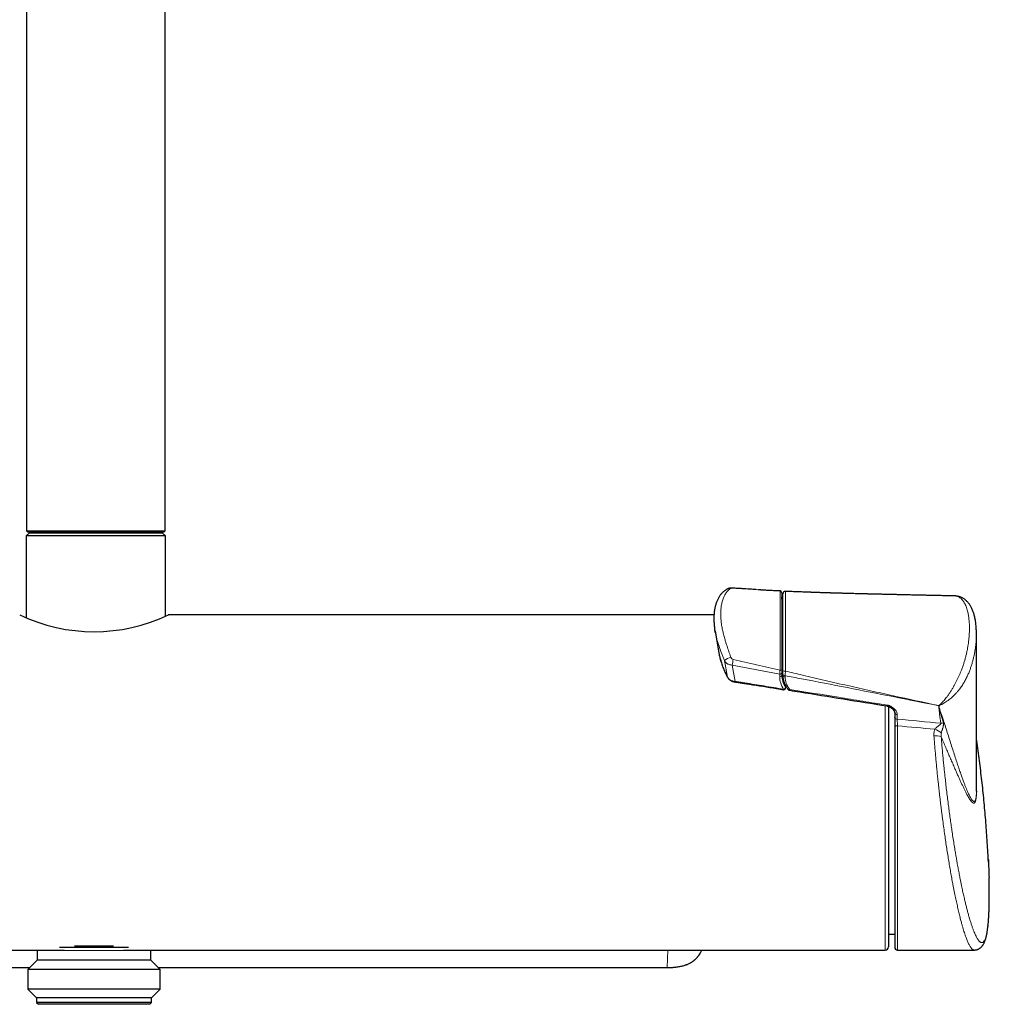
# Model space of a CAD drawing. Header units: millimetres. Extents: x 8 to 2230, y 12 to 2204.
# Tile 23 of 162: x 1098 to 1252, y 969 to 1125. Entities that reach past the tile are written whole.
import ezdxf

# ---------------------------------------------------------------- set-up
doc = ezdxf.new("R2010")
doc.units = ezdxf.units.MM

msp = doc.modelspace()

# ---------------------------------------------------------------- linework, layer by layer
at = {"color": 7, "linetype": 'Continuous', "lineweight": 30}
for p, q in [((1099.48, 1591.84), (1099.48, 1043.83)), ((1121.38, 1043.83), (1121.38, 1591.84)), ((1099.93, 1043.53), (1099.43, 1043.03)), ((1099.48, 1043.83), (1099.68, 1043.63)), ((1099.48, 1043.83), (1110.43, 1043.83)), ((1121.18, 1043.63), (1099.68, 1043.63)), ((1099.93, 1043.53), (1120.93, 1043.53)), ((1102.78, 1043.63), (1102.78, 1043.53)), ((1110.43, 1043.83), (1121.38, 1043.83)), ((1118.08, 1043.53), (1118.08, 1043.63)), ((1121.43, 1043.03), (1120.93, 1043.53)), ((1121.18, 1043.63), (1121.38, 1043.83)), ((1099.43, 1043.03), (1099.43, 1030.08)), ((1121.43, 1043.03), (1099.43, 1043.03)), ((1121.43, 1030.32), (1121.43, 1043.03)), ((1215.54, 1034.48), (1215.23, 1034.5)), ((1215.54, 1034.48), (1215.27, 1034.5)), ((1219.48, 1034.25), (1219.48, 1034.25)), ((1246.21, 1033.53), (1246.2, 1033.53)), ((1208.18, 1030.52), (1121.89, 1030.52)), ((1208.34, 1028.03), (1208.96, 1024.46)), ((1249.67, 1002.67), (1249.67, 1027.56)), ((1218.91, 1021.37), (1218.91, 1021)), ((1219.06, 1021), (1219.06, 1021.19)), ((1235.75, 1016.08), (1235.75, 978.02)), ((1236.75, 1015.1), (1236.75, 1015.08)), ((1236.75, 1015.1), (1236.75, 1014.35)), ((1236.75, 1012.83), (1236.75, 977.97)), ((1249.67, 1002.67), (1249.67, 1002.5)), ((1235.75, 980.05), (1236.75, 980.05)), ((1113.24, 978.14), (1107.05, 978.14)), ((985.05, 977.52), (1105.47, 977.52)), ((1101.14, 977.52), (1101.15, 977.44)), ((1101.15, 977.44), (1101.15, 975.94)), ((1115.62, 977.94), (1104.67, 977.94)), ((1114.82, 977.52), (1235.25, 977.52)), ((1119.15, 977.44), (1119.15, 977.52)), ((1119.15, 975.94), (1119.15, 977.44)), ((1237.2, 977.52), (1249.33, 977.52)), ((1101.15, 975.94), (1099.67, 974.46)), ((1119.15, 975.94), (1101.15, 975.94)), ((1120.62, 974.46), (1119.15, 975.94)), ((1019.49, 974.75), (1099.96, 974.75)), ((1099.67, 974.46), (1099.67, 971.32)), ((1120.62, 974.46), (1099.67, 974.46)), ((1120.33, 974.75), (1200.8, 974.75)), ((1120.62, 971.32), (1120.62, 974.46)), ((1099.67, 971.32), (1101.05, 969.94)), ((1120.62, 971.32), (1099.67, 971.32)), ((1119.25, 969.94), (1120.62, 971.32)), ((1101.05, 969.94), (1101.05, 969.24)), ((1119.25, 969.94), (1101.05, 969.94)), ((1101.05, 969.24), (1101.35, 968.94)), ((1119.25, 969.24), (1101.05, 969.24)), ((1118.95, 968.94), (1101.35, 968.94)), ((1118.95, 968.94), (1119.25, 969.24)), ((1119.25, 969.24), (1119.25, 969.94))]:
    msp.add_line(p, q, dxfattribs=at)
at = {"color": 252, "linetype": 'Continuous', "lineweight": 0}
for p, q in [((1210.32, 1020.69), (1209.82, 1023.3)), ((1218.58, 1021.16), (1211.03, 1022.6)), ((1211.03, 1022.6), (1211.53, 1020)), ((1218.58, 1020.79), (1218.58, 1021.16)), ((1219.43, 1020.91), (1219.43, 1020.72)), ((1219.49, 1019.09), (1219.44, 1019.46)), ((1235.25, 977.52), (1235.25, 1016.18)), ((1243.73, 1016.15), (1243.73, 1015.91)), ((1243.77, 1015.9), (1243.77, 1016.15)), ((1237.16, 1014.78), (1237.16, 1014.03)), ((1237.2, 1012.98), (1237.2, 977.52)), ((1119.15, 977.44), (1101.15, 977.44)), ((1200.8, 974.76), (1200.86, 977.52)), ((1019.49, 974.76), (1099.96, 974.76)), ((1120.33, 974.76), (1200.8, 974.76)), ((1200.8, 974.76), (1200.8, 974.76))]:
    msp.add_line(p, q, dxfattribs=at)
at = {"color": 252, "linetype": 'Continuous', "lineweight": 0, "flags": 128}
for points in [[(1211.18, 1034.77), (1211.19, 1034.76), (1211.21, 1034.75)], [(1210.32, 1020.69), (1210.33, 1020.65), (1210.33, 1020.65)], [(1219.49, 1019.09), (1219.51, 1019.06), (1219.52, 1019.04)], [(1236.75, 1012.83), (1236.75, 1012.86), (1236.78, 1012.89), (1236.82, 1012.91), (1236.88, 1012.94), (1236.95, 1012.96), (1237.02, 1012.97), (1237.11, 1012.98), (1237.2, 1012.98)]]:
    msp.add_lwpolyline(points, dxfattribs=at)
at = {"color": 252, "linetype": 'Continuous', "lineweight": 0}
for centre, radius, start, end in [((1210.68, 1033.86), 0.862, 79.5142, 115.4552), ((1219.07, 1029.98), 0.168, 190.17, 266.265), ((1219.07, 1028.07), 0.168, 190.17, 266.265), ((1211.52, 1021.41), 2.54, 105.4481, 131.9436), ((1198.44, 1025.68), 12.97, 346.2363, 350.2181), ((1219.07, 1024.3), 0.165, 92.3672, 167.6562), ((1219.08, 1024.18), 0.171, 95.4823, 169.8778), ((1222.15, 1024.34), 3.24, 182.2054, 197.5336), ((1218.69, 1022.49), 0.706, 264.4412, 287.9414), ((1219.37, 1022.5), 0.876, 249.2123, 276.9088), ((1209.56, 1020.25), 1.98, 350.4504, 352.9718), ((1218.64, 1021.43), 0.276, 258.2341, 347.6098), ((1218.64, 1021.06), 0.276, 258.2341, 347.6098), ((1219.4, 1021.26), 0.345, 190.4211, 274.2258), ((1219.4, 1021.07), 0.345, 190.4211, 274.2258), ((1218.9, 1018.82), 0.296, 337.2256, 354.241), ((1219.11, 1019.17), 0.386, 281.8918, 348.4584), ((1220.04, 1018.96), 0.247, 226.9355, 297.4589), ((1237.98, 1017.76), 5.97, 344.4118, 344.6211), ((1243.84, 1017.84), 1.69, 266.4309, 267.6767), ((1243.84, 1017.59), 1.69, 266.4309, 267.6767), ((1244.71, 1017.44), 1.59, 232.7545, 234.1367), ((1237.13, 1015.18), 0.395, 193.9177, 273.8013), ((1237.13, 1014.42), 0.388, 190.4211, 274.2258), ((1242.3, 1009.89), 2.69, 47.1312, 72.7051), ((1244.05, 1015.11), 1.71, 270.4148, 283.5442), ((1243.28, 1009.5), 1.92, 64.3873, 99.8032)]:
    msp.add_arc(centre, radius, start, end, dxfattribs=at)
at = {"color": 7, "linetype": 'Continuous', "lineweight": 30}
for centre, radius, start, end in [((1218.61, 1034.01), 0.3, 360, 87.1158), ((1219.46, 1033.86), 0.4, 87.3245, 179.9889), ((1110.15, 1055.26), 27.39, 244.5968, 295.3994), ((1219.11, 1030.74), 0.2, 180, 256.626), ((1219.22, 1019), 0.3, 260.8048, 270), ((1219.22, 1019), 0.3, 270, 8.3072), ((1235.25, 978.02), 0.5, 270, 0), ((1237.2, 977.97), 0.45, 180, 270)]:
    msp.add_arc(centre, radius, start, end, dxfattribs=at)
at = {"color": 252, "linetype": 'Continuous', "lineweight": 0}
for centre, major_axis, ratio, start_param, end_param in [((1225.21, 1033.8), (6.27, 0.81), 0.701168, 3.050961, 3.26885), ((1225.18, 1020.37), (6.58, -0.81), 0.701687, 3.228252, 3.661837), ((1225.21, 1020.59), (6.27, -0.81), 0.701168, 3.232224, 3.665809), ((1224.97, 1020.38), (5.52, -0.68), 0.701687, 3.228252, 3.745045), ((1104.37, 1004.73), (311.72, -19.52), 0.062137, 1.110027, 1.134651), ((1104.28, 1004.02), (311.72, -18.81), 0.059895, 1.112871, 1.133921)]:
    msp.add_ellipse(centre, major_axis=major_axis, ratio=ratio, start_param=start_param, end_param=end_param, dxfattribs=at)
at = {"color": 7, "linetype": 'Continuous', "lineweight": 30}
for points, knots in [([(1210.31, 1034.64), (1210.31, 1034.64), (1210.28, 1034.62), (1210.21, 1034.58), (1210.08, 1034.51), (1209.93, 1034.41), (1209.78, 1034.3), (1209.64, 1034.18), (1209.5, 1034.04), (1209.36, 1033.89), (1209.23, 1033.73), (1209.1, 1033.56), (1208.98, 1033.37), (1208.87, 1033.17), (1208.76, 1032.96), (1208.66, 1032.74), (1208.57, 1032.52), (1208.49, 1032.28), (1208.42, 1032.03), (1208.35, 1031.77), (1208.29, 1031.5), (1208.25, 1031.23), (1208.21, 1030.94), (1208.18, 1030.65), (1208.17, 1030.36), (1208.16, 1030.06), (1208.16, 1029.75), (1208.17, 1029.44), (1208.2, 1029.12), (1208.23, 1028.79), (1208.26, 1028.51), (1208.29, 1028.32), (1208.3, 1028.25)], [0, 0, 0, 0, 0.001198, 0.014041, 0.042541, 0.071418, 0.100994, 0.131321, 0.162461, 0.194235, 0.226766, 0.26025, 0.294585, 0.329642, 0.365279, 0.401345, 0.437688, 0.474164, 0.510839, 0.548563, 0.586694, 0.625118, 0.663724, 0.702407, 0.741045, 0.779537, 0.81794, 0.857204, 0.896448, 0.935631, 0.974716, 1, 1, 1, 1]), ([(1211.18, 1034.77), (1211.17, 1034.77), (1211.12, 1034.77), (1211.03, 1034.77), (1210.93, 1034.77), (1210.81, 1034.77), (1210.69, 1034.75), (1210.57, 1034.73), (1210.47, 1034.7), (1210.38, 1034.67), (1210.33, 1034.64), (1210.31, 1034.64)], [0, 0, 0, 0, 0.052641, 0.156922, 0.27119, 0.401023, 0.556896, 0.692625, 0.813259, 0.928209, 1, 1, 1, 1]), ([(1214.81, 1034.53), (1214.5, 1034.55), (1213.29, 1034.63), (1212.07, 1034.71), (1211.18, 1034.76)], [0, 0, 0, 0, 0.262524, 1, 1, 1, 1]), ([(1218.62, 1034.31), (1218.5, 1034.31), (1218.22, 1034.32), (1217.8, 1034.35), (1217.38, 1034.37), (1217.01, 1034.39), (1216.69, 1034.4), (1216.4, 1034.42), (1216.17, 1034.43), (1215.99, 1034.44), (1215.84, 1034.45), (1215.71, 1034.46), (1215.59, 1034.47), (1215.47, 1034.48), (1215.36, 1034.49), (1215.3, 1034.5), (1215.27, 1034.5)], [0, 0, 0, 0, 0.111703, 0.245151, 0.365635, 0.473278, 0.568187, 0.650461, 0.720186, 0.770957, 0.812218, 0.847961, 0.88373, 0.921248, 0.961968, 1, 1, 1, 1]), ([(1246.19, 1033.53), (1246.18, 1033.53), (1246.13, 1033.53), (1246.05, 1033.54), (1245.91, 1033.54), (1245.72, 1033.54), (1245.47, 1033.55), (1245.17, 1033.55), (1244.84, 1033.56), (1244.48, 1033.57), (1244.12, 1033.57), (1243.77, 1033.58), (1243.4, 1033.59), (1243.02, 1033.6), (1242.62, 1033.61), (1242.23, 1033.61), (1241.87, 1033.62), (1241.54, 1033.63), (1241.25, 1033.63), (1241, 1033.64), (1240.79, 1033.64), (1240.59, 1033.65), (1240.39, 1033.65), (1240.16, 1033.66), (1239.89, 1033.66), (1239.56, 1033.67), (1239.21, 1033.68), (1238.85, 1033.69), (1238.49, 1033.69), (1238.15, 1033.7), (1237.85, 1033.71), (1237.58, 1033.71), (1237.31, 1033.72), (1237.04, 1033.73), (1236.79, 1033.73), (1236.58, 1033.74), (1236.4, 1033.74), (1236.27, 1033.74), (1236.15, 1033.75), (1236.04, 1033.75), (1235.93, 1033.75), (1235.8, 1033.76), (1235.62, 1033.76), (1235.39, 1033.77), (1235.14, 1033.77), (1234.88, 1033.78), (1234.53, 1033.79), (1234.12, 1033.8), (1233.7, 1033.81), (1233.37, 1033.81), (1233.15, 1033.82), (1232.96, 1033.82), (1232.81, 1033.83), (1232.71, 1033.83), (1232.62, 1033.83), (1232.52, 1033.83), (1232.39, 1033.84), (1232.23, 1033.84), (1231.98, 1033.85), (1231.64, 1033.86), (1231.19, 1033.87), (1230.73, 1033.88), (1230.28, 1033.89), (1229.85, 1033.9), (1229.45, 1033.91), (1229.06, 1033.93), (1228.73, 1033.93), (1228.46, 1033.94), (1228.24, 1033.95), (1228.01, 1033.96), (1227.79, 1033.96), (1227.59, 1033.97), (1227.43, 1033.97), (1227.31, 1033.98), (1227.22, 1033.98), (1227.13, 1033.98), (1227, 1033.98), (1226.85, 1033.99), (1226.67, 1033.99), (1226.42, 1034), (1226.09, 1034.01), (1225.73, 1034.02), (1225.38, 1034.03), (1225.06, 1034.04), (1224.75, 1034.05), (1224.48, 1034.06), (1224.24, 1034.07), (1224.03, 1034.08), (1223.86, 1034.08), (1223.71, 1034.09), (1223.58, 1034.09), (1223.46, 1034.1), (1223.32, 1034.1), (1223.15, 1034.11), (1222.93, 1034.12), (1222.67, 1034.13), (1222.37, 1034.14), (1222.02, 1034.15), (1221.64, 1034.17), (1221.22, 1034.18), (1220.76, 1034.2), (1220.26, 1034.22), (1219.83, 1034.24), (1219.57, 1034.25), (1219.48, 1034.26)], [0, 0, 0, 0, 0.001661, 0.005205, 0.009136, 0.017347, 0.026856, 0.037663, 0.050679, 0.064295, 0.077701, 0.090896, 0.103881, 0.119152, 0.134122, 0.148791, 0.162787, 0.175245, 0.185952, 0.195147, 0.202975, 0.210157, 0.217004, 0.225618, 0.236008, 0.248172, 0.261747, 0.275425, 0.289086, 0.30273, 0.312906, 0.323072, 0.333228, 0.343374, 0.352977, 0.361459, 0.367339, 0.37253, 0.377031, 0.380843, 0.384381, 0.388949, 0.395914, 0.404495, 0.41442, 0.424377, 0.434196, 0.453076, 0.47142, 0.481171, 0.48967, 0.496678, 0.502196, 0.506226, 0.508716, 0.51229, 0.517141, 0.523242, 0.52987, 0.54544, 0.562077, 0.579724, 0.596948, 0.613088, 0.628149, 0.642208, 0.656693, 0.664671, 0.672916, 0.681426, 0.690109, 0.697795, 0.704136, 0.707748, 0.710741, 0.714225, 0.718784, 0.724417, 0.73112, 0.738889, 0.753486, 0.76712, 0.779796, 0.792318, 0.80375, 0.814063, 0.823032, 0.83062, 0.837167, 0.84241, 0.847778, 0.851329, 0.856283, 0.862772, 0.870787, 0.880509, 0.891793, 0.904625, 0.91899, 0.93487, 0.95192, 0.97039, 0.990255, 1, 1, 1, 1]), ([(1218.91, 1034), (1218.91, 1034), (1218.91, 1034), (1218.91, 1033.97), (1218.91, 1033.91), (1218.91, 1033.8), (1218.91, 1033.65), (1218.91, 1033.46), (1218.91, 1033.25), (1218.91, 1032.97), (1218.91, 1032.61), (1218.91, 1032.16), (1218.91, 1031.68), (1218.91, 1031.13), (1218.91, 1030.52), (1218.91, 1029.83), (1218.91, 1029.16), (1218.91, 1028.53), (1218.91, 1027.93), (1218.91, 1027.32), (1218.91, 1026.73), (1218.91, 1026.17), (1218.91, 1025.63), (1218.91, 1025.08), (1218.91, 1024.52), (1218.91, 1023.96), (1218.91, 1023.42), (1218.91, 1022.88), (1218.91, 1022.35), (1218.91, 1021.99), (1218.91, 1021.81)], [0, 0, 0, 0, 0.013452, 0.036325, 0.059143, 0.088159, 0.117257, 0.146424, 0.175596, 0.204675, 0.249311, 0.294013, 0.338745, 0.383421, 0.438082, 0.492774, 0.547438, 0.589366, 0.631332, 0.673283, 0.715193, 0.748469, 0.781848, 0.815217, 0.848508, 0.88171, 0.911236, 0.940878, 0.9705, 1, 1, 1, 1]), ([(1219.06, 1032.44), (1219.05, 1032.5), (1219.01, 1032.62), (1218.97, 1032.81), (1218.93, 1033), (1218.91, 1033.18), (1218.91, 1033.32), (1218.91, 1033.38), (1218.91, 1033.39)], [0, 0, 0, 0, 0.186546, 0.386823, 0.58741, 0.788187, 0.978272, 1, 1, 1, 1]), ([(1219.06, 1021.68), (1219.06, 1021.81), (1219.06, 1022.06), (1219.06, 1022.45), (1219.06, 1022.84), (1219.06, 1023.23), (1219.06, 1023.61), (1219.06, 1024.06), (1219.06, 1024.55), (1219.06, 1025.09), (1219.06, 1025.62), (1219.06, 1026.19), (1219.06, 1026.8), (1219.06, 1027.44), (1219.06, 1028.06), (1219.06, 1028.66), (1219.06, 1029.24), (1219.06, 1029.8), (1219.06, 1030.35), (1219.06, 1030.87), (1219.06, 1031.37), (1219.06, 1031.84), (1219.06, 1032.29), (1219.06, 1032.66), (1219.06, 1032.97), (1219.06, 1033.23), (1219.06, 1033.45), (1219.06, 1033.61), (1219.06, 1033.72), (1219.06, 1033.79), (1219.06, 1033.84), (1219.06, 1033.86), (1219.06, 1033.85), (1219.06, 1033.85)], [0, 0, 0, 0, 0.021597, 0.0432, 0.064804, 0.086403, 0.108008, 0.12962, 0.162034, 0.19446, 0.226884, 0.259315, 0.302555, 0.345809, 0.389073, 0.432325, 0.475581, 0.518846, 0.562113, 0.605371, 0.648623, 0.691885, 0.735137, 0.778379, 0.810811, 0.843235, 0.87566, 0.908074, 0.929687, 0.951292, 0.972891, 0.994494, 1, 1, 1, 1]), ([(1249.67, 1027.75), (1249.67, 1027.78), (1249.67, 1027.95), (1249.66, 1028.24), (1249.64, 1028.62), (1249.61, 1028.99), (1249.56, 1029.34), (1249.51, 1029.68), (1249.45, 1030), (1249.38, 1030.32), (1249.3, 1030.61), (1249.21, 1030.89), (1249.12, 1031.14), (1249.02, 1031.39), (1248.91, 1031.63), (1248.8, 1031.84), (1248.69, 1032.03), (1248.57, 1032.2), (1248.45, 1032.37), (1248.32, 1032.52), (1248.18, 1032.67), (1248.03, 1032.81), (1247.88, 1032.94), (1247.72, 1033.06), (1247.55, 1033.16), (1247.39, 1033.25), (1247.21, 1033.33), (1247.04, 1033.39), (1246.86, 1033.44), (1246.67, 1033.49), (1246.5, 1033.51), (1246.36, 1033.53), (1246.27, 1033.53), (1246.24, 1033.53)], [0, 0, 0, 0, 0.014213, 0.063306, 0.112299, 0.160263, 0.207277, 0.253414, 0.298739, 0.343309, 0.387218, 0.425813, 0.462738, 0.502076, 0.539717, 0.572089, 0.602989, 0.63254, 0.660859, 0.688066, 0.717208, 0.745213, 0.77218, 0.798391, 0.823966, 0.848992, 0.873567, 0.897788, 0.921744, 0.945521, 0.969201, 0.988289, 1, 1, 1, 1]), ([(1208.4, 1027.71), (1208.39, 1027.78), (1208.35, 1027.96), (1208.32, 1028.14), (1208.31, 1028.24)], [0, 0, 0, 0, 0.377201, 1, 1, 1, 1]), ([(1249.67, 1027.28), (1249.67, 1027.35), (1249.68, 1027.5), (1249.67, 1027.65), (1249.67, 1027.74)], [0, 0, 0, 0, 0.423141, 1, 1, 1, 1]), ([(1208.97, 1024.46), (1208.98, 1024.4), (1209.01, 1024.17), (1209.07, 1023.93), (1209.12, 1023.75)], [0, 0, 0, 0, 0.240402, 1, 1, 1, 1]), ([(1209.12, 1023.74), (1209.12, 1023.71), (1209.16, 1023.56), (1209.24, 1023.29), (1209.34, 1022.93), (1209.47, 1022.58), (1209.6, 1022.22), (1209.75, 1021.86), (1209.91, 1021.49), (1210.09, 1021.12), (1210.23, 1020.84), (1210.32, 1020.68), (1210.34, 1020.65)], [0, 0, 0, 0, 0.029654, 0.142971, 0.256985, 0.37181, 0.487384, 0.603727, 0.722137, 0.842485, 0.964714, 1, 1, 1, 1]), ([(1218.91, 1021.81), (1218.91, 1021.77), (1218.91, 1021.69), (1218.91, 1021.57), (1218.91, 1021.46), (1218.91, 1021.4), (1218.91, 1021.37)], [0, 0, 0, 0, 0.252417, 0.512667, 0.752949, 1, 1, 1, 1]), ([(1219.06, 1021.19), (1219.06, 1021.23), (1219.06, 1021.3), (1219.06, 1021.41), (1219.06, 1021.54), (1219.06, 1021.63), (1219.06, 1021.68)], [0, 0, 0, 0, 0.248017, 0.495479, 0.745137, 1, 1, 1, 1]), ([(1210.33, 1020.65), (1210.35, 1020.62), (1210.39, 1020.55), (1210.46, 1020.46), (1210.54, 1020.37), (1210.63, 1020.29), (1210.72, 1020.22), (1210.83, 1020.15), (1210.95, 1020.09), (1211.07, 1020.03), (1211.19, 1019.99), (1211.33, 1019.95), (1211.43, 1019.93), (1211.5, 1019.92), (1211.51, 1019.92)], [0, 0, 0, 0, 0.080597, 0.165259, 0.25196, 0.339378, 0.426636, 0.515844, 0.6055, 0.694386, 0.784373, 0.875005, 0.965722, 1, 1, 1, 1]), ([(1219.06, 1021), (1219.06, 1020.97), (1219.07, 1020.86), (1219.08, 1020.69), (1219.1, 1020.49), (1219.14, 1020.29), (1219.19, 1020.09), (1219.25, 1019.9), (1219.33, 1019.7), (1219.42, 1019.51), (1219.51, 1019.32), (1219.63, 1019.13), (1219.74, 1018.95), (1219.83, 1018.83), (1219.87, 1018.78)], [0, 0, 0, 0, 0.048507, 0.134763, 0.221105, 0.307612, 0.394325, 0.481274, 0.56848, 0.655951, 0.743689, 0.831686, 0.919925, 1, 1, 1, 1]), ([(1211.51, 1019.92), (1211.56, 1019.91), (1211.83, 1019.88), (1212.32, 1019.8), (1213.03, 1019.7), (1213.87, 1019.56), (1215.93, 1019.23), (1217.73, 1018.94), (1219.17, 1018.7)], [0, 0, 0, 0, 0.0189915, 0.1032739, 0.1917987, 0.2962725, 0.4342755, 1, 1, 1, 1]), ([(1219.52, 1019.04), (1219.5, 1019.17), (1219.48, 1019.29), (1219.46, 1019.42), (1219.46, 1019.42)], [0, 0, 0, 0, 0.988897, 1, 1, 1, 1]), ([(1219.87, 1018.78), (1219.88, 1018.77), (1219.9, 1018.74), (1219.94, 1018.71), (1219.98, 1018.67), (1220.04, 1018.64), (1220.09, 1018.62), (1220.13, 1018.61), (1220.15, 1018.61)], [0, 0, 0, 0, 0.112209, 0.29534, 0.475139, 0.65873, 0.847117, 1, 1, 1, 1]), ([(1220.15, 1018.61), (1220.68, 1018.52), (1225.81, 1017.7), (1230.93, 1016.87), (1235.52, 1016.13)], [0, 0, 0, 0, 0.1045404, 1, 1, 1, 1]), ([(1235.52, 1016.13), (1235.56, 1016.12), (1235.62, 1016.11), (1235.72, 1016.08), (1235.8, 1016.05), (1235.89, 1016.01), (1235.99, 1015.96), (1236.1, 1015.9), (1236.2, 1015.83), (1236.3, 1015.75), (1236.4, 1015.67), (1236.49, 1015.58), (1236.56, 1015.49), (1236.63, 1015.4), (1236.67, 1015.32), (1236.7, 1015.26), (1236.72, 1015.22), (1236.73, 1015.2), (1236.73, 1015.17), (1236.74, 1015.13), (1236.74, 1015.1), (1236.75, 1015.08)], [0, 0, 0, 0, 0.048668, 0.094985, 0.135212, 0.179587, 0.236932, 0.298595, 0.364196, 0.4343, 0.509252, 0.578279, 0.650448, 0.718319, 0.782285, 0.843244, 0.868232, 0.889879, 0.911578, 0.965858, 1, 1, 1, 1]), ([(1236.75, 1014.35), (1236.75, 1014.3), (1236.75, 1014.2), (1236.75, 1014.03), (1236.75, 1013.84), (1236.75, 1013.64), (1236.75, 1013.44), (1236.75, 1013.23), (1236.75, 1013.03), (1236.75, 1012.89), (1236.75, 1012.83)], [0, 0, 0, 0, 0.1250037, 0.2500086, 0.3750097, 0.5000159, 0.6250262, 0.750028, 0.8750101, 1, 1, 1, 1]), ([(1251.57, 991.42), (1251.56, 991.67), (1251.53, 992.44), (1251.45, 993.74), (1251.35, 995.31), (1251.24, 996.89), (1251.12, 998.46), (1250.98, 1000.03), (1250.83, 1001.6), (1250.67, 1003.17), (1250.49, 1004.73), (1250.31, 1006.3), (1250.11, 1007.86), (1249.9, 1009.42), (1249.75, 1010.45), (1249.67, 1010.96)], [0, 0, 0, 0, 0.038308, 0.118521, 0.198738, 0.27896, 0.359187, 0.439418, 0.519653, 0.599892, 0.680136, 0.760383, 0.840634, 0.920888, 1, 1, 1, 1]), ([(1251.55, 991.92), (1251.56, 991.8), (1251.58, 991.39), (1251.61, 990.7), (1251.64, 989.87), (1251.66, 989.3), (1251.67, 989.01), (1251.67, 988.98)], [0, 0, 0, 0, 0.119064, 0.403066, 0.687068, 0.970849, 1, 1, 1, 1]), ([(1251.69, 988.23), (1251.69, 988.31), (1251.68, 988.54), (1251.68, 988.79), (1251.67, 988.96), (1251.67, 988.97)], [0, 0, 0, 0, 0.335263, 0.934553, 1, 1, 1, 1]), ([(1249.33, 977.52), (1249.34, 977.52), (1249.4, 977.52), (1249.5, 977.53), (1249.64, 977.55), (1249.77, 977.58), (1249.9, 977.63), (1250.02, 977.68), (1250.14, 977.75), (1250.24, 977.82), (1250.34, 977.9), (1250.44, 977.98), (1250.53, 978.07), (1250.61, 978.18), (1250.69, 978.29), (1250.77, 978.41), (1250.85, 978.55), (1250.92, 978.7), (1251, 978.88), (1251.07, 979.07), (1251.14, 979.29), (1251.2, 979.51), (1251.26, 979.75), (1251.31, 979.99), (1251.35, 980.23), (1251.4, 980.48), (1251.42, 980.66), (1251.44, 980.81), (1251.46, 980.96), (1251.49, 981.18), (1251.52, 981.46), (1251.55, 981.75), (1251.58, 982.05), (1251.6, 982.35), (1251.62, 982.67), (1251.64, 983), (1251.66, 983.33), (1251.67, 983.68), (1251.68, 984.03), (1251.69, 984.39), (1251.7, 984.76), (1251.71, 985.14), (1251.71, 985.53), (1251.71, 985.93), (1251.71, 986.33), (1251.71, 986.75), (1251.71, 987.17), (1251.7, 987.59), (1251.7, 987.94), (1251.69, 988.14), (1251.69, 988.2)], [0, 0, 0, 0, 0.0029408, 0.0155722, 0.0281218, 0.0406693, 0.0532603, 0.0656626, 0.078292, 0.0912518, 0.1046698, 0.1186979, 0.1335187, 0.1493532, 0.1664708, 0.1852002, 0.2059286, 0.2290534, 0.25479, 0.2827465, 0.312896, 0.3422105, 0.3707905, 0.3986489, 0.4259166, 0.4527326, 0.4774964, 0.4829429, 0.4958459, 0.5215124, 0.5469535, 0.5721996, 0.5972948, 0.6222781, 0.6471846, 0.6720468, 0.6968943, 0.7217793, 0.7461318, 0.7707984, 0.7954742, 0.8201266, 0.8447258, 0.8692431, 0.8936497, 0.9179169, 0.9420753, 0.9664347, 0.990739, 1, 1, 1, 1]), ([(1200.8, 974.76), (1200.89, 974.76), (1201.12, 974.76), (1201.46, 974.77), (1201.82, 974.79), (1202.15, 974.82), (1202.47, 974.87), (1202.77, 974.92), (1203.05, 974.98), (1203.32, 975.04), (1203.57, 975.12), (1203.81, 975.2), (1204.04, 975.29), (1204.26, 975.39), (1204.46, 975.5), (1204.67, 975.62), (1204.86, 975.75), (1205.04, 975.89), (1205.21, 976.04), (1205.37, 976.19), (1205.52, 976.34), (1205.65, 976.51), (1205.79, 976.69), (1205.91, 976.88), (1206.02, 977.07), (1206.13, 977.28), (1206.2, 977.43), (1206.23, 977.51), (1206.24, 977.52)], [0, 0, 0, 0, 0.044288, 0.104528, 0.158839, 0.208876, 0.255785, 0.305972, 0.349278, 0.390572, 0.430093, 0.472245, 0.508172, 0.54299, 0.579981, 0.616423, 0.652187, 0.687202, 0.721437, 0.754879, 0.787512, 0.820458, 0.854184, 0.888672, 0.923881, 0.959732, 0.996023, 1, 1, 1, 1])]:
    msp.add_open_spline(points, degree=3, knots=knots, dxfattribs=at)
at = {"color": 252, "linetype": 'Continuous', "lineweight": 0}
for points, knots in [([(1210.84, 1034.71), (1210.77, 1034.66), (1210.63, 1034.58), (1210.43, 1034.41), (1210.23, 1034.2), (1210.06, 1033.97), (1209.91, 1033.73), (1209.78, 1033.48), (1209.67, 1033.21), (1209.56, 1032.92), (1209.47, 1032.61), (1209.39, 1032.28), (1209.33, 1031.94), (1209.29, 1031.6), (1209.26, 1031.26), (1209.24, 1030.92), (1209.24, 1030.58), (1209.25, 1030.22), (1209.27, 1029.86), (1209.31, 1029.48), (1209.36, 1029.09), (1209.42, 1028.71), (1209.49, 1028.33), (1209.59, 1027.87), (1209.73, 1027.29), (1209.9, 1026.66), (1210.07, 1026.09), (1210.23, 1025.61), (1210.38, 1025.15), (1210.53, 1024.73), (1210.68, 1024.3), (1210.79, 1024.01), (1210.84, 1023.86)], [0, 0, 0, 0, 0.038258, 0.076809, 0.115361, 0.154191, 0.18689, 0.219589, 0.252641, 0.285694, 0.319252, 0.35281, 0.386711, 0.420613, 0.4502, 0.479787, 0.509597, 0.539407, 0.569547, 0.599687, 0.630061, 0.660434, 0.688264, 0.716093, 0.765258, 0.814421, 0.84997, 0.885518, 0.91402, 0.942639, 0.971257, 1, 1, 1, 1]), ([(1211.21, 1034.75), (1211.18, 1034.75), (1211.11, 1034.75), (1211.02, 1034.75), (1210.94, 1034.74), (1210.88, 1034.73), (1210.85, 1034.71), (1210.84, 1034.71)], [0, 0, 0, 0, 0.214308, 0.401954, 0.597398, 0.796145, 1, 1, 1, 1]), ([(1215.27, 1034.5), (1215.16, 1034.51), (1213.8, 1034.6), (1212.45, 1034.68), (1211.21, 1034.75)], [0, 0, 0, 0, 0.087425, 1, 1, 1, 1]), ([(1218.62, 1021.78), (1218.62, 1021.97), (1218.62, 1022.34), (1218.62, 1022.9), (1218.63, 1023.46), (1218.63, 1023.96), (1218.63, 1024.39), (1218.63, 1024.77), (1218.63, 1025.16), (1218.63, 1025.56), (1218.63, 1025.98), (1218.63, 1026.41), (1218.63, 1026.91), (1218.63, 1027.47), (1218.63, 1028.08), (1218.63, 1028.67), (1218.63, 1029.25), (1218.63, 1029.81), (1218.63, 1030.36), (1218.63, 1030.89), (1218.63, 1031.39), (1218.63, 1031.85), (1218.63, 1032.27), (1218.63, 1032.64), (1218.63, 1032.97), (1218.63, 1033.25), (1218.63, 1033.49), (1218.63, 1033.68), (1218.63, 1033.85), (1218.63, 1034), (1218.63, 1034.12), (1218.63, 1034.21), (1218.63, 1034.27), (1218.62, 1034.3), (1218.62, 1034.3), (1218.62, 1034.3)], [0, 0, 0, 0, 0.029995, 0.060312, 0.090876, 0.121742, 0.142799, 0.163907, 0.186807, 0.209753, 0.235856, 0.262006, 0.289922, 0.330549, 0.371265, 0.412055, 0.453332, 0.494666, 0.536378, 0.578249, 0.620176, 0.659764, 0.696657, 0.733607, 0.766131, 0.798716, 0.824163, 0.849659, 0.87472, 0.899848, 0.92311, 0.946454, 0.967486, 0.988595, 1, 1, 1, 1]), ([(1219.48, 1034.25), (1219.48, 1034.25), (1219.48, 1034.25), (1219.48, 1034.2), (1219.49, 1034.11), (1219.49, 1034), (1219.49, 1033.89), (1219.49, 1033.75), (1219.49, 1033.59), (1219.49, 1033.4), (1219.49, 1033.19), (1219.49, 1032.91), (1219.49, 1032.57), (1219.5, 1032.16), (1219.5, 1031.72), (1219.5, 1031.27), (1219.5, 1030.78), (1219.5, 1030.28), (1219.5, 1029.76), (1219.5, 1029.23), (1219.5, 1028.72), (1219.5, 1028.22), (1219.5, 1027.73), (1219.49, 1027.25), (1219.49, 1026.79), (1219.49, 1026.32), (1219.49, 1025.86), (1219.49, 1025.39), (1219.49, 1024.92), (1219.49, 1024.46), (1219.49, 1024.02), (1219.49, 1023.61), (1219.48, 1023.22), (1219.48, 1022.85), (1219.48, 1022.48), (1219.48, 1022.07), (1219.48, 1021.79), (1219.48, 1021.63)], [0, 0, 0, 0, 0.018172, 0.04716, 0.076396, 0.096101, 0.115854, 0.137285, 0.158758, 0.183187, 0.20766, 0.233787, 0.272064, 0.310427, 0.348931, 0.387491, 0.426566, 0.465687, 0.504912, 0.5443, 0.580267, 0.614175, 0.648118, 0.678328, 0.708575, 0.736779, 0.765027, 0.793691, 0.820455, 0.847295, 0.870984, 0.894754, 0.914521, 0.934367, 0.954286, 0.974291, 1, 1, 1, 1]), ([(1246.19, 1033.53), (1246.2, 1033.53), (1246.29, 1033.53), (1246.45, 1033.51), (1246.67, 1033.46), (1246.87, 1033.37), (1247.07, 1033.25), (1247.25, 1033.11), (1247.43, 1032.93), (1247.6, 1032.71), (1247.76, 1032.45), (1247.91, 1032.17), (1248.05, 1031.85), (1248.17, 1031.51), (1248.27, 1031.16), (1248.35, 1030.82), (1248.41, 1030.49), (1248.46, 1030.15), (1248.5, 1029.8), (1248.54, 1029.45), (1248.56, 1029.08), (1248.57, 1028.71), (1248.57, 1028.29), (1248.56, 1027.84), (1248.54, 1027.34), (1248.5, 1026.82), (1248.44, 1026.3), (1248.36, 1025.76), (1248.27, 1025.2), (1248.16, 1024.64), (1248.03, 1024.07), (1247.88, 1023.51), (1247.71, 1022.95), (1247.52, 1022.38), (1247.32, 1021.85), (1247.13, 1021.37), (1246.95, 1020.94), (1246.76, 1020.52), (1246.55, 1020.1), (1246.34, 1019.69), (1246.11, 1019.27), (1245.87, 1018.85), (1245.6, 1018.41), (1245.32, 1017.99), (1245.05, 1017.62), (1244.8, 1017.29), (1244.56, 1017.01), (1244.32, 1016.74), (1244.07, 1016.48), (1243.88, 1016.3), (1243.76, 1016.2), (1243.74, 1016.18)], [0, 0, 0, 0, 0.002648, 0.020051, 0.038936, 0.057909, 0.0768, 0.095759, 0.114678, 0.137224, 0.15984, 0.18339, 0.206997, 0.231274, 0.256326, 0.276775, 0.297243, 0.317754, 0.338282, 0.35886, 0.379453, 0.400084, 0.420729, 0.446651, 0.472599, 0.498722, 0.524877, 0.551155, 0.577648, 0.604278, 0.630963, 0.655857, 0.680818, 0.70594, 0.731163, 0.749505, 0.767906, 0.785819, 0.8038, 0.821304, 0.838888, 0.858205, 0.877668, 0.897287, 0.91706, 0.932384, 0.947777, 0.963238, 0.978762, 0.995529, 1, 1, 1, 1]), ([(1209.82, 1023.3), (1209.75, 1023.48), (1209.61, 1023.83), (1209.41, 1024.36), (1209.23, 1024.82), (1209.09, 1025.23), (1208.95, 1025.66), (1208.78, 1026.18), (1208.61, 1026.78), (1208.49, 1027.29), (1208.42, 1027.6), (1208.4, 1027.71)], [0, 0, 0, 0, 0.112707, 0.225839, 0.344793, 0.41966, 0.49462, 0.635792, 0.7775, 0.913177, 1, 1, 1, 1]), ([(1243.77, 1016.15), (1243.8, 1016.17), (1243.94, 1016.24), (1244.19, 1016.37), (1244.52, 1016.57), (1244.86, 1016.78), (1245.19, 1017.01), (1245.52, 1017.25), (1245.83, 1017.51), (1246.12, 1017.79), (1246.41, 1018.08), (1246.69, 1018.39), (1246.94, 1018.7), (1247.16, 1018.99), (1247.36, 1019.28), (1247.54, 1019.57), (1247.72, 1019.86), (1247.89, 1020.16), (1248.05, 1020.46), (1248.19, 1020.76), (1248.37, 1021.15), (1248.57, 1021.61), (1248.77, 1022.16), (1248.95, 1022.71), (1249.1, 1023.26), (1249.24, 1023.81), (1249.36, 1024.35), (1249.45, 1024.89), (1249.53, 1025.42), (1249.59, 1025.95), (1249.64, 1026.47), (1249.66, 1026.91), (1249.67, 1027.18), (1249.67, 1027.28)], [0, 0, 0, 0, 0.007944, 0.035404, 0.062972, 0.090996, 0.119169, 0.147709, 0.174506, 0.201443, 0.229209, 0.25712, 0.285604, 0.308868, 0.332197, 0.35566, 0.379177, 0.402852, 0.426573, 0.450412, 0.47429, 0.51771, 0.561309, 0.605129, 0.649227, 0.694581, 0.740027, 0.785717, 0.831827, 0.878001, 0.924587, 0.971343, 1, 1, 1, 1]), ([(1209.12, 1023.75), (1209.12, 1023.71), (1209.18, 1023.46), (1209.3, 1023.06), (1209.48, 1022.54), (1209.69, 1022), (1209.96, 1021.38), (1210.2, 1020.92), (1210.32, 1020.69)], [0, 0, 0, 0, 0.033045, 0.241653, 0.390041, 0.53858, 0.769053, 1, 1, 1, 1]), ([(1211.03, 1022.6), (1210.95, 1022.61), (1210.8, 1022.62), (1210.58, 1022.67), (1210.38, 1022.75), (1210.2, 1022.86), (1210.03, 1023), (1209.9, 1023.15), (1209.84, 1023.26), (1209.82, 1023.3)], [0, 0, 0, 0, 0.145861, 0.295954, 0.432477, 0.572289, 0.728027, 0.888548, 1, 1, 1, 1]), ([(1210.84, 1023.86), (1210.85, 1023.84), (1210.87, 1023.79), (1210.91, 1023.72), (1210.98, 1023.63), (1211.06, 1023.55), (1211.14, 1023.5), (1211.19, 1023.49), (1211.21, 1023.48)], [0, 0, 0, 0, 0.121313, 0.289842, 0.458291, 0.732814, 0.866547, 1, 1, 1, 1]), ([(1211.21, 1023.48), (1212.45, 1023.2), (1214.92, 1022.64), (1217.39, 1022.07), (1218.62, 1021.78)], [0, 0, 0, 0, 0.499987, 1, 1, 1, 1]), ([(1218.58, 1021.16), (1218.59, 1021.2), (1218.59, 1021.29), (1218.6, 1021.43), (1218.61, 1021.58), (1218.62, 1021.7), (1218.62, 1021.76), (1218.62, 1021.78)], [0, 0, 0, 0, 0.240247, 0.487399, 0.70319, 0.923907, 1, 1, 1, 1]), ([(1219.48, 1021.63), (1219.48, 1021.56), (1219.47, 1021.43), (1219.45, 1021.24), (1219.44, 1021.07), (1219.43, 1020.96), (1219.43, 1020.91)], [0, 0, 0, 0, 0.24168, 0.489867, 0.741245, 1, 1, 1, 1]), ([(1243.74, 1016.18), (1241.34, 1016.69), (1237.74, 1017.47), (1232.94, 1018.53), (1229.34, 1019.34), (1225.75, 1020.16), (1222.46, 1020.93), (1220.37, 1021.42), (1219.48, 1021.63)], [0, 0, 0, 0, 0.296432, 0.444696, 0.592962, 0.741301, 0.889644, 1, 1, 1, 1]), ([(1210.32, 1020.69), (1210.35, 1020.63), (1210.42, 1020.53), (1210.56, 1020.39), (1210.73, 1020.26), (1210.93, 1020.16), (1211.15, 1020.07), (1211.35, 1020.02), (1211.48, 1020.01), (1211.53, 1020)], [0, 0, 0, 0, 0.150619, 0.301248, 0.45111, 0.600985, 0.754021, 0.907061, 1, 1, 1, 1]), ([(1211.53, 1020), (1211.78, 1019.97), (1212.29, 1019.9), (1213.31, 1019.74), (1215.09, 1019.45), (1217.14, 1019.12), (1218.68, 1018.87), (1219.19, 1018.79)], [0, 0, 0, 0, 0.09963, 0.199313, 0.398756, 0.797269, 1, 1, 1, 1]), ([(1219.43, 1020.91), (1220.29, 1020.75), (1223.57, 1020.13), (1229.27, 1019.03), (1236.5, 1017.6), (1241.32, 1016.64), (1243.73, 1016.15)], [0, 0, 0, 0, 0.106536, 0.404358, 0.702179, 1, 1, 1, 1]), ([(1220.15, 1018.74), (1220.15, 1018.71), (1220.15, 1018.67), (1220.15, 1018.62), (1220.14, 1018.61), (1220.15, 1018.61), (1220.15, 1018.61)], [0, 0, 0, 0, 0.432512, 0.525584, 0.968051, 1, 1, 1, 1]), ([(1220.15, 1018.74), (1222.72, 1018.33), (1226.57, 1017.71), (1231.06, 1016.98), (1233.63, 1016.57), (1234.91, 1016.36), (1235.55, 1016.26)], [0, 0, 0, 0, 0.5, 0.75, 0.875, 1, 1, 1, 1]), ([(1235.52, 1016.13), (1235.52, 1016.13), (1235.52, 1016.13), (1235.53, 1016.15), (1235.54, 1016.19), (1235.55, 1016.24), (1235.55, 1016.26)], [0, 0, 0, 0, 0.085723, 0.390482, 0.695241, 1, 1, 1, 1]), ([(1235.55, 1016.26), (1235.61, 1016.25), (1235.72, 1016.23), (1235.88, 1016.18), (1236.04, 1016.11), (1236.22, 1016.02), (1236.39, 1015.9), (1236.59, 1015.75), (1236.78, 1015.57), (1236.96, 1015.35), (1237.08, 1015.14), (1237.14, 1014.95), (1237.15, 1014.84), (1237.16, 1014.78)], [0, 0, 0, 0, 0.062157, 0.124647, 0.186971, 0.271102, 0.355548, 0.439831, 0.573729, 0.707576, 0.814693, 0.921628, 1, 1, 1, 1]), ([(1243.73, 1015.91), (1243.73, 1015.9), (1243.74, 1015.84), (1243.75, 1015.69), (1243.79, 1015.34), (1243.9, 1014.56), (1243.99, 1013.87), (1244.06, 1013.39)], [0, 0, 0, 0, 0.012816, 0.066227, 0.176531, 0.435391, 1, 1, 1, 1]), ([(1249.67, 1002.5), (1249.67, 1002.49), (1249.67, 1002.42), (1249.67, 1002.28), (1249.66, 1002.09), (1249.65, 1001.91), (1249.63, 1001.76), (1249.62, 1001.63), (1249.6, 1001.48), (1249.56, 1001.33), (1249.52, 1001.2), (1249.46, 1001.1), (1249.4, 1001.03), (1249.33, 1001), (1249.25, 1001.02), (1249.16, 1001.07), (1249.06, 1001.16), (1248.96, 1001.28), (1248.84, 1001.45), (1248.72, 1001.67), (1248.58, 1001.93), (1248.42, 1002.25), (1248.26, 1002.61), (1248.09, 1003.01), (1247.91, 1003.45), (1247.73, 1003.94), (1247.53, 1004.48), (1247.31, 1005.09), (1247.07, 1005.76), (1246.82, 1006.5), (1246.55, 1007.32), (1246.25, 1008.24), (1245.93, 1009.25), (1245.59, 1010.3), (1245.25, 1011.38), (1244.9, 1012.49), (1244.53, 1013.62), (1244.16, 1014.75), (1243.9, 1015.52), (1243.77, 1015.9)], [0, 0, 0, 0, 0.000171, 0.009478, 0.018825, 0.028289, 0.037791, 0.045686, 0.05358, 0.069504, 0.085113, 0.100815, 0.116317, 0.135677, 0.155126, 0.174646, 0.194221, 0.215431, 0.236685, 0.261234, 0.285827, 0.313728, 0.341672, 0.370821, 0.399957, 0.42912, 0.462738, 0.496382, 0.534483, 0.572611, 0.612343, 0.660107, 0.707901, 0.756877, 0.805875, 0.85493, 0.904007, 0.951992, 1, 1, 1, 1]), ([(1244.45, 1013.44), (1244.32, 1013.9), (1244.13, 1014.57), (1243.92, 1015.34), (1243.82, 1015.69), (1243.79, 1015.84), (1243.77, 1015.89), (1243.77, 1015.9)], [0, 0, 0, 0, 0.5654027, 0.8243551, 0.9344037, 0.9873867, 1, 1, 1, 1]), ([(1237.16, 1014.03), (1237.16, 1013.99), (1237.16, 1013.91), (1237.16, 1013.76), (1237.17, 1013.6), (1237.18, 1013.44), (1237.18, 1013.27), (1237.19, 1013.11), (1237.19, 1013.02), (1237.2, 1012.98)], [0, 0, 0, 0, 0.146294, 0.296864, 0.443414, 0.594177, 0.741432, 0.892892, 1, 1, 1, 1]), ([(1243.1, 1012.45), (1243.08, 1012.39), (1243.03, 1012.26), (1242.99, 1012.06), (1242.96, 1011.85), (1242.94, 1011.62), (1242.95, 1011.47), (1242.96, 1011.39)], [0, 0, 0, 0, 0.188873, 0.379127, 0.57345, 0.769056, 1, 1, 1, 1]), ([(1244.06, 1013.39), (1244.06, 1013.38), (1244.07, 1013.35), (1244.05, 1013.3), (1243.99, 1013.23), (1243.88, 1013.14), (1243.75, 1013.04), (1243.62, 1012.94), (1243.49, 1012.84), (1243.36, 1012.72), (1243.22, 1012.6), (1243.14, 1012.5), (1243.1, 1012.45)], [0, 0, 0, 0, 0.039425, 0.078718, 0.151073, 0.266775, 0.38521, 0.501943, 0.619436, 0.739834, 0.861704, 1, 1, 1, 1]), ([(1244.13, 1011.86), (1244.15, 1011.91), (1244.18, 1012.03), (1244.23, 1012.19), (1244.27, 1012.34), (1244.31, 1012.48), (1244.37, 1012.67), (1244.42, 1012.86), (1244.46, 1013.05), (1244.48, 1013.2), (1244.47, 1013.33), (1244.46, 1013.41), (1244.45, 1013.44)], [0, 0, 0, 0, 0.0939032, 0.1904025, 0.2709941, 0.3533574, 0.436257, 0.6051223, 0.7175025, 0.8310789, 0.9150419, 1, 1, 1, 1]), ([(1242.96, 1011.39), (1242.99, 1011), (1243.04, 1010.33), (1243.12, 1009.36), (1243.2, 1008.48), (1243.28, 1007.59), (1243.36, 1006.7), (1243.45, 1005.8), (1243.53, 1004.97), (1243.62, 1004.21), (1243.69, 1003.52), (1243.77, 1002.83), (1243.84, 1002.15), (1243.92, 1001.48), (1244, 1000.82), (1244.08, 1000.17), (1244.16, 999.54), (1244.24, 998.92), (1244.34, 998.11), (1244.47, 997.12), (1244.63, 996), (1244.79, 994.91), (1244.94, 993.86), (1245.1, 992.83), (1245.27, 991.82), (1245.43, 990.82), (1245.6, 989.84), (1245.77, 988.89), (1245.92, 988.09), (1246.05, 987.42), (1246.15, 986.89), (1246.25, 986.38), (1246.36, 985.88), (1246.46, 985.4), (1246.56, 984.93), (1246.66, 984.49), (1246.75, 984.07), (1246.85, 983.66), (1246.97, 983.14), (1247.13, 982.53), (1247.29, 981.9), (1247.44, 981.36), (1247.58, 980.9), (1247.71, 980.47), (1247.84, 980.07), (1247.97, 979.7), (1248.09, 979.36), (1248.21, 979.05), (1248.33, 978.77), (1248.45, 978.52), (1248.56, 978.29), (1248.68, 978.09), (1248.8, 977.92), (1248.91, 977.78), (1249.01, 977.67), (1249.12, 977.59), (1249.22, 977.54), (1249.29, 977.52), (1249.33, 977.52), (1249.33, 977.52)], [0, 0, 0, 0, 0.02419, 0.042345, 0.0605, 0.07874, 0.09698, 0.115186, 0.133413, 0.147597, 0.161791, 0.175576, 0.189362, 0.203183, 0.217004, 0.229917, 0.242831, 0.255774, 0.268716, 0.293255, 0.317844, 0.340669, 0.363534, 0.386525, 0.409558, 0.432753, 0.45599, 0.479356, 0.502765, 0.516919, 0.531082, 0.544835, 0.558589, 0.572377, 0.586165, 0.599045, 0.611925, 0.624833, 0.637742, 0.662211, 0.68673, 0.705612, 0.724518, 0.742908, 0.761298, 0.779772, 0.798246, 0.81583, 0.833415, 0.851073, 0.868731, 0.887397, 0.906085, 0.924263, 0.942441, 0.960702, 0.978963, 0.996344, 1, 1, 1, 1]), ([(1244.11, 1011.23), (1244.1, 1011.28), (1244.09, 1011.41), (1244.08, 1011.62), (1244.11, 1011.78), (1244.13, 1011.86)], [0, 0, 0, 0, 0.242106, 0.615654, 1, 1, 1, 1]), ([(1251.67, 988.98), (1251.68, 988.72), (1251.69, 988.18), (1251.71, 987.38), (1251.71, 986.69), (1251.71, 986.11), (1251.71, 985.55), (1251.7, 984.92), (1251.69, 984.25), (1251.67, 983.61), (1251.64, 983.01), (1251.6, 982.43), (1251.56, 981.89), (1251.51, 981.39), (1251.45, 980.95), (1251.39, 980.55), (1251.33, 980.2), (1251.26, 979.88), (1251.18, 979.6), (1251.1, 979.34), (1251, 979.12), (1250.92, 978.97), (1250.84, 978.87), (1250.76, 978.79), (1250.67, 978.73), (1250.56, 978.69), (1250.45, 978.7), (1250.33, 978.75), (1250.2, 978.84), (1250.07, 978.97), (1249.95, 979.13), (1249.84, 979.29), (1249.74, 979.47), (1249.61, 979.7), (1249.47, 980), (1249.33, 980.33), (1249.18, 980.71), (1249.02, 981.14), (1248.86, 981.62), (1248.72, 982.08), (1248.59, 982.5), (1248.47, 982.92), (1248.33, 983.43), (1248.17, 984.03), (1248.01, 984.66), (1247.85, 985.34), (1247.68, 986.07), (1247.5, 986.85), (1247.35, 987.56), (1247.22, 988.19), (1247.1, 988.81), (1246.96, 989.52), (1246.81, 990.34), (1246.66, 991.13), (1246.53, 991.88), (1246.41, 992.6), (1246.27, 993.42), (1246.12, 994.34), (1245.96, 995.37), (1245.8, 996.38), (1245.66, 997.38), (1245.52, 998.36), (1245.39, 999.35), (1245.25, 1000.37), (1245.12, 1001.43), (1244.98, 1002.52), (1244.87, 1003.48), (1244.78, 1004.31), (1244.7, 1005.03), (1244.62, 1005.78), (1244.53, 1006.61), (1244.44, 1007.48), (1244.36, 1008.39), (1244.27, 1009.32), (1244.19, 1010.27), (1244.14, 1010.91), (1244.11, 1011.23)], [0, 0, 0, 0, 0.013637, 0.028709, 0.043775, 0.053281, 0.062788, 0.077519, 0.092263, 0.107007, 0.121739, 0.136735, 0.151744, 0.166754, 0.18175, 0.195559, 0.209379, 0.223199, 0.237008, 0.251965, 0.266929, 0.281886, 0.291321, 0.300757, 0.314676, 0.328605, 0.342534, 0.356453, 0.371528, 0.386608, 0.401683, 0.411191, 0.420699, 0.434784, 0.44888, 0.462975, 0.47706, 0.492314, 0.507575, 0.522829, 0.532452, 0.542074, 0.556311, 0.570558, 0.584806, 0.599043, 0.614464, 0.629892, 0.645314, 0.655043, 0.664772, 0.6787, 0.692632, 0.70656, 0.718106, 0.729654, 0.741199, 0.756802, 0.772405, 0.788101, 0.802365, 0.81664, 0.830916, 0.845179, 0.860637, 0.876102, 0.891559, 0.901314, 0.911069, 0.9221, 0.933131, 0.946087, 0.959048, 0.972004, 0.986002, 1, 1, 1, 1]), ([(1244.11, 1011.23), (1244.23, 1010.94), (1244.47, 1010.38), (1244.83, 1009.56), (1245.17, 1008.75), (1245.51, 1007.97), (1245.84, 1007.21), (1246.14, 1006.52), (1246.41, 1005.91), (1246.65, 1005.36), (1246.88, 1004.83), (1247.11, 1004.32), (1247.34, 1003.83), (1247.56, 1003.37), (1247.77, 1002.92), (1247.98, 1002.51), (1248.17, 1002.14), (1248.35, 1001.82), (1248.52, 1001.53), (1248.68, 1001.28), (1248.83, 1001.07), (1248.97, 1000.91), (1249.09, 1000.81), (1249.19, 1000.76), (1249.26, 1000.75), (1249.34, 1000.76), (1249.41, 1000.8), (1249.47, 1000.88), (1249.52, 1000.99), (1249.57, 1001.15), (1249.61, 1001.34), (1249.64, 1001.55), (1249.66, 1001.75), (1249.67, 1001.94), (1249.68, 1002.14), (1249.69, 1002.39), (1249.69, 1002.71), (1249.68, 1002.99), (1249.68, 1003.16), (1249.67, 1003.2)], [0, 0, 0, 0, 0.04366, 0.087344, 0.131047, 0.174777, 0.218529, 0.262307, 0.296617, 0.33094, 0.365298, 0.399672, 0.434092, 0.468534, 0.503019, 0.537535, 0.569732, 0.601964, 0.63294, 0.663963, 0.693401, 0.722904, 0.751747, 0.771014, 0.79032, 0.809673, 0.829086, 0.847307, 0.865437, 0.883662, 0.901732, 0.91994, 0.93079, 0.94164, 0.952655, 0.963669, 0.979636, 0.995747, 1, 1, 1, 1]), ([(1200.8, 974.76), (1200.8, 974.76), (1201.01, 974.76), (1201.43, 974.77), (1202.01, 974.81), (1202.52, 974.87), (1202.94, 974.95), (1203.32, 975.04), (1203.68, 975.15), (1204.02, 975.28), (1204.35, 975.44), (1204.67, 975.62), (1204.97, 975.83), (1205.26, 976.08), (1205.53, 976.35), (1205.77, 976.65), (1205.98, 976.98), (1206.13, 977.27), (1206.21, 977.46), (1206.23, 977.52)], [0, 0, 0, 0, 0.000009, 0.09719, 0.194619, 0.268551, 0.330366, 0.392366, 0.447734, 0.50333, 0.559214, 0.615459, 0.672895, 0.730863, 0.789405, 0.84854, 0.908073, 0.968094, 1, 1, 1, 1])]:
    msp.add_open_spline(points, degree=3, knots=knots, dxfattribs=at)

doc.saveas('drawing.dxf')
